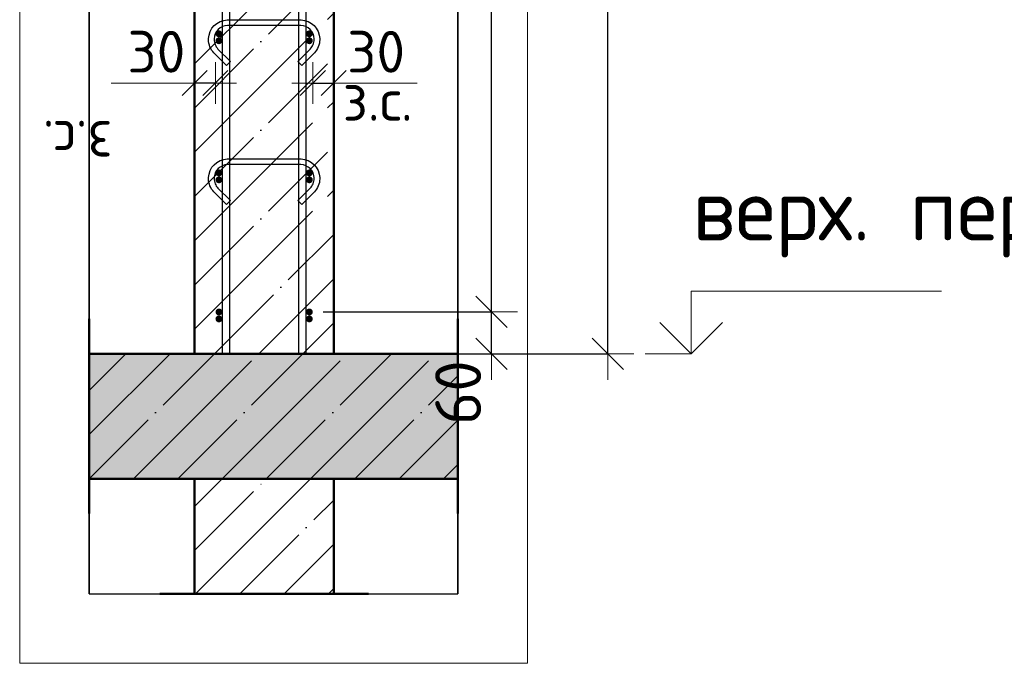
# Model space of a CAD drawing. Header units: millimetres. Extents: x 9402 to 69898, y -2829 to 22870.
# Tile 10 of 69: x 13333 to 14749, y 6347 to 7273. Entities that reach past the tile are written whole.
import ezdxf

# ---------------------------------------------------------------- set-up
doc = ezdxf.new("R2010")
doc.units = ezdxf.units.MM
doc.header["$PDMODE"] = 65
doc.linetypes.add('______11', pattern=[150, 120, -15, 0, -15])
doc.linetypes.add('______5', pattern=[330, 240, -30, 30, -30])
for name, color, linetype, lineweight in [('Standard', 7, 'Continuous', 25), ('Арм.стержн. Арматура края', 96, 'Continuous', 35), ('Арм.стержн. вертикальными 1', 22, 'Continuous', 35), ('Арм.стержн.горизонт. 1', 180, 'Continuous', 35), ('Высотная отметки_ общее', 7, 'Continuous', 13), ('Размерная линия_ общее', 7, 'Continuous', 13), ('Размерная линия_ общее_1', 7, 'Continuous', 13)]:
    doc.layers.add(name, color=color, linetype=linetype, lineweight=lineweight)
doc.layers.add('Арм.стержн.Стяжки', color=7, linetype='Continuous', lineweight=35, true_color=0x501e0f)
doc.styles.add('ISOCPEUR', font='ISOCPEUR')
doc.dimstyles.new('DIMSTYLE_10', dxfattribs={"dimtxt": 60, "dimasz": 60, "dimexe": 0, "dimexo": 0.001, "dimgap": 30, "dimtad": 2, "dimdec": 0, "dimrnd": 5, "dimzin": 12, "dimdsep": 46, "dimtxsty": 'ISOCPEUR', "dimblk1": 'ALL_ML_STRICH', "dimblk2": 'ALL_ML_STRICH', "dimsah": 1, "dimcen": 0, "dimse1": 1, "dimse2": 1, "dimclrd": 7, "dimclre": 256, "dimclrt": 7, "dimadec": 0, "dimazin": 0, "dimtfac": 1, "dimtdec": 0, "dimtix": 1, "dimtmove": 2, "dimatfit": 3, "dimfxl": 0, "dimtvp": 1.2, "dimtzin": 0, "dimlwd": 0, "dimlwe": -3, "dimarcsym": 0})
doc.dimstyles.new('DIMSTYLE_4', dxfattribs={"dimtxt": 66, "dimasz": 75, "dimexe": 0, "dimexo": 0, "dimgap": 33, "dimtad": 2, "dimdec": 0, "dimrnd": 5, "dimzin": 12, "dimdsep": 46, "dimtxsty": 'ISOCPEUR', "dimblk1": 'ALL_ML_STRICH', "dimblk2": 'ALL_ML_STRICH', "dimsah": 1, "dimcen": 0, "dimclrd": 7, "dimclre": 256, "dimclrt": 7, "dimadec": 0, "dimazin": 0, "dimtfac": 1, "dimtdec": 0, "dimtix": 1, "dimtmove": 2, "dimatfit": 3, "dimfxl": 0, "dimtvp": 1.2, "dimtzin": 0, "dimlwd": 0, "dimlwe": -3, "dimarcsym": 0})
doc.dimstyles.new('DIMSTYLE_5', dxfattribs={"dimtxt": 66, "dimasz": 75, "dimexe": 0, "dimexo": 0, "dimgap": 33, "dimtad": 2, "dimdec": 0, "dimrnd": 5, "dimzin": 12, "dimdsep": 46, "dimtxsty": 'ISOCPEUR', "dimblk1": 'ALL_ML_STRICH', "dimblk2": 'ALL_ML_STRICH', "dimsah": 1, "dimcen": 0, "dimclrd": 7, "dimclre": 256, "dimclrt": 7, "dimadec": 0, "dimazin": 0, "dimtfac": 1, "dimtdec": 0, "dimtix": 1, "dimtmove": 2, "dimatfit": 3, "dimfxl": 0, "dimtzin": 0, "dimlwd": 0, "dimlwe": -3, "dimarcsym": 0})

# ---------------------------------------------------------------- blocks, each defined once
blk = doc.blocks.new('ALL_ML_STRICH')
at = {"color": 0, "linetype": 'ByBlock', "lineweight": -2}
for p, q in [((0, -0.5), (0, 0.5)), ((-0.3, -0.3), (0.3, 0.3)), ((-1, 0), (0.5, 0))]:
    blk.add_line(p, q, dxfattribs=at)
blk = doc.blocks.new('*D26')
at = {"layer": 'DEFPOINTS', "color": 7, "linetype": 'Continuous', "lineweight": 13, "transparency": 33554687}
for p in [(13880.9, 9912.6), (13909.5, 6792.6), (14178.8, 6792.6)]:
    blk.add_point(p, dxfattribs=at)
at = {"layer": 'Размерная линия_ общее', "color": 253, "linetype": 'Continuous', "lineweight": -2, "true_color": 0xa0a0a0, "transparency": 33554687}
for p, q in [((13900.9, 9912.6), (14178.8, 9912.6)), ((13929.5, 6792.6), (14178.8, 6792.6))]:
    blk.add_line(p, q, dxfattribs=at)
at = {"layer": 'Размерная линия_ общее', "color": 7, "linetype": 'Continuous', "lineweight": -2, "transparency": 33554687}
blk.add_line((14178.8, 6792.6), (14178.8, 9912.6), dxfattribs=at)
at = {"layer": 'Размерная линия_ общее', "color": 7, "linetype": 'Continuous', "lineweight": 13, "transparency": 33554687, "xscale": 75, "yscale": 75, "zscale": 75}
for p, rotation in [((14178.8, 9912.6), 90), ((14178.8, 6792.6), 270)]:
    blk.add_blockref('ALL_ML_STRICH', p, dxfattribs=dict(at, rotation=rotation))
at = {"layer": 'Размерная линия_ общее', "color": 7, "linetype": 'Continuous', "lineweight": 13, "transparency": 33554687, "insert": (14130.8, 8362.5), "char_height": 66, "width": 264, "attachment_point": 5, "rotation": 90, "style": 'ISOCPEUR'}
blk.add_mtext('\\A1;{3120}', dxfattribs=at)
blk = doc.blocks.new('*D28')
at = {"layer": 'DEFPOINTS', "color": 7, "linetype": 'Continuous', "lineweight": 13, "transparency": 33554687}
for p in [(13749.7, 6852.6), (13807.5, 6792.6), (14011.6, 6792.6)]:
    blk.add_point(p, dxfattribs=at)
at = {"layer": 'Размерная линия_ общее', "color": 253, "linetype": 'Continuous', "lineweight": -2, "true_color": 0xa0a0a0, "transparency": 33554687}
for p, q in [((13769.7, 6852.6), (14011.6, 6852.6)), ((13827.5, 6792.6), (14011.6, 6792.6))]:
    blk.add_line(p, q, dxfattribs=at)
at = {"layer": 'Размерная линия_ общее', "color": 7, "linetype": 'Continuous', "lineweight": -2, "transparency": 33554687}
blk.add_line((14011.6, 6792.6), (14011.6, 6852.6), dxfattribs=at)
at = {"layer": 'Размерная линия_ общее', "color": 7, "linetype": 'Continuous', "lineweight": 13, "transparency": 33554687, "xscale": 75, "yscale": 75, "zscale": 75}
for p, rotation in [((14011.6, 6852.6), 90), ((14011.6, 6792.6), 270)]:
    blk.add_blockref('ALL_ML_STRICH', p, dxfattribs=dict(at, rotation=rotation))
at = {"layer": 'Размерная линия_ общее', "color": 7, "linetype": 'Continuous', "lineweight": 13, "transparency": 33554687, "insert": (13963.7, 6736.7), "char_height": 66, "width": 132, "attachment_point": 5, "rotation": 90, "style": 'ISOCPEUR'}
blk.add_mtext('\\A1;{60}', dxfattribs=at)
blk = doc.blocks.new('*D29')
at = {"layer": 'DEFPOINTS', "color": 7, "linetype": 'Continuous', "lineweight": 13, "transparency": 33554687}
for p in [(13749.7, 9852.6), (13749.7, 6852.6), (14011.6, 6852.6)]:
    blk.add_point(p, dxfattribs=at)
at = {"layer": 'Размерная линия_ общее', "color": 253, "linetype": 'Continuous', "lineweight": -2, "true_color": 0xa0a0a0, "transparency": 33554687}
for p, q in [((13769.7, 9852.6), (14011.6, 9852.6)), ((13769.7, 6852.6), (14011.6, 6852.6))]:
    blk.add_line(p, q, dxfattribs=at)
at = {"layer": 'Размерная линия_ общее', "color": 7, "linetype": 'Continuous', "lineweight": -2, "transparency": 33554687}
blk.add_line((14011.6, 6852.6), (14011.6, 9852.6), dxfattribs=at)
at = {"layer": 'Размерная линия_ общее', "color": 7, "linetype": 'Continuous', "lineweight": 13, "transparency": 33554687, "xscale": 75, "yscale": 75, "zscale": 75}
for p, rotation in [((14011.6, 9852.6), 90), ((14011.6, 6852.6), 270)]:
    blk.add_blockref('ALL_ML_STRICH', p, dxfattribs=dict(at, rotation=rotation))
at = {"layer": 'Размерная линия_ общее', "color": 7, "linetype": 'Continuous', "lineweight": 13, "transparency": 33554687, "insert": (13930.6, 8130.6), "char_height": 66, "width": 3.3, "attachment_point": 1, "rotation": 90, "line_spacing_factor": 0.60241, "style": 'ISOCPEUR'}
blk.add_mtext('\\W0.91;15х200=3000', dxfattribs=at)
blk = doc.blocks.new('*D33')
at = {"layer": 'DEFPOINTS', "color": 7, "linetype": 'Continuous', "lineweight": 13, "transparency": 33554687}
for p in [(13754.7, 7181.8), (13754.7, 7173.1), (13784.7, 7173.1)]:
    blk.add_point(p, dxfattribs=at)
at = {"layer": 'Размерная линия_ общее_1', "color": 7, "linetype": 'Continuous', "lineweight": -2, "transparency": 33554687}
blk.add_line((13754.7, 7181.8), (13784.7, 7181.8), dxfattribs=at)
at = {"layer": 'Размерная линия_ общее_1', "color": 7, "linetype": 'Continuous', "lineweight": 13, "transparency": 33554687, "xscale": 60, "yscale": 60, "zscale": 60, "rotation": 180}
blk.add_blockref('ALL_ML_STRICH', (13754.7, 7181.8), dxfattribs=at)
at = {"layer": 'Размерная линия_ общее_1', "color": 7, "linetype": 'Continuous', "lineweight": 13, "transparency": 33554687, "xscale": 60, "yscale": 60, "zscale": 60}
blk.add_blockref('ALL_ML_STRICH', (13784.7, 7181.8), dxfattribs=at)
at = {"layer": 'Размерная линия_ общее_1', "color": 7, "linetype": 'Continuous', "lineweight": 13, "transparency": 33554687, "insert": (13845.7, 7226.8), "char_height": 60, "width": 120, "attachment_point": 5, "style": 'ISOCPEUR'}
blk.add_mtext('\\A1;{30}', dxfattribs=at)
at = {"layer": 'Размерная линия_ общее_1', "color": 7, "linetype": 'Continuous', "lineweight": 13, "transparency": 33554687, "insert": (13797.7, 7187.6), "char_height": 60, "width": 3, "attachment_point": 1, "line_spacing_factor": 0.60241, "style": 'ISOCPEUR'}
blk.add_mtext('з.с.', dxfattribs=at)
blk = doc.blocks.new('*D38')
at = {"layer": 'DEFPOINTS', "color": 7, "linetype": 'Continuous', "lineweight": 13, "transparency": 33554687}
for p in [(13614.7, 7181.8), (13584.7, 7173.1), (13614.7, 7173.1)]:
    blk.add_point(p, dxfattribs=at)
at = {"layer": 'Размерная линия_ общее_1', "color": 7, "linetype": 'Continuous', "lineweight": -2, "transparency": 33554687}
blk.add_line((13614.7, 7181.8), (13584.7, 7181.8), dxfattribs=at)
at = {"layer": 'Размерная линия_ общее_1', "color": 7, "linetype": 'Continuous', "lineweight": 13, "transparency": 33554687, "xscale": 60, "yscale": 60, "zscale": 60}
for p, rotation in [((13614.7, 7181.8), 360), ((13584.7, 7181.8), 180)]:
    blk.add_blockref('ALL_ML_STRICH', p, dxfattribs=dict(at, rotation=rotation))
at = {"layer": 'Размерная линия_ общее_1', "color": 7, "linetype": 'Continuous', "lineweight": 13, "transparency": 33554687, "insert": (13529.7, 7226.8), "char_height": 60, "width": 120, "attachment_point": 5, "style": 'ISOCPEUR'}
blk.add_mtext('\\A1;{30}', dxfattribs=at)
at = {"layer": 'Размерная линия_ общее_1', "color": 7, "linetype": 'Continuous', "lineweight": 13, "transparency": 33554687, "insert": (13466.7, 7067.6), "char_height": 60, "width": 3, "attachment_point": 1, "rotation": 180, "line_spacing_factor": 0.60241, "style": 'ISOCPEUR'}
blk.add_mtext('з.с.', dxfattribs=at)
blk = doc.blocks.new('COMPLEX_ELEVATIONDIM_1')
at = {"layer": 'Высотная отметки_ общее', "color": 7, "linetype": 'Continuous', "lineweight": 13, "transparency": 33554687}
for p, q in [((14298.8, 6792.6), (14298.8, 6882.6)), ((14298.8, 6882.6), (14658.8, 6882.6)), ((14298.8, 6792.6), (14253.8, 6837.6)), ((14298.8, 6792.6), (14343.8, 6837.6)), ((14298.8, 6792.6), (14232.7, 6792.6)), ((14298.8, 6792.6), (14298.8, 6792.6)), ((14298.8, 6792.6), (14298.8, 6792.6)), ((14298.8, 6792.6), (14298.8, 6792.6)), ((14298.8, 6792.6), (14298.8, 6792.6))]:
    blk.add_line(p, q, dxfattribs=at)
at = {"layer": 'Высотная отметки_ общее', "color": 7, "linetype": 'Continuous', "lineweight": 13, "transparency": 33554687, "insert": (14300.6, 6931), "char_height": 90, "width": 781.345, "attachment_point": 7, "style": 'ISOCPEUR'}
blk.add_mtext('\\W0.98;верх. перекр.', dxfattribs=at)

msp = doc.modelspace()

# ---------------------------------------------------------------- hatches: boundary and pattern name
at = {"linetype": 'Continuous', "lineweight": -3, "transparency": 33554687}
msp.add_hatch(color=7, dxfattribs=at).paths.add_polyline_path([(13963.2, 6612.6), (13963.2, 6792.6), (13433.2, 6792.6), (13433.2, 6612.6)])
at = {"layer": 'Арм.стержн. Арматура края', "linetype": 'Continuous', "lineweight": 50, "transparency": 33554687}
for points in [[(13624.7, 7242.6), (13624.3, 7244.5), (13623.2, 7246.1), (13621.6, 7247.2), (13619.7, 7247.6), (13617.8, 7247.2), (13616.1, 7246.1), (13615.1, 7244.5), (13614.7, 7242.6), (13615.1, 7240.7), (13616.1, 7239.1), (13617.8, 7238), (13619.7, 7237.6), (13621.6, 7238), (13623.2, 7239.1), (13624.3, 7240.7)], [(13754.7, 7242.6), (13754.3, 7244.5), (13753.2, 7246.1), (13751.6, 7247.2), (13749.7, 7247.6), (13747.8, 7247.2), (13746.1, 7246.1), (13745.1, 7244.5), (13744.7, 7242.6), (13745.1, 7240.7), (13746.1, 7239.1), (13747.8, 7238), (13749.7, 7237.6), (13751.6, 7238), (13753.2, 7239.1), (13754.3, 7240.7)], [(13624.7, 7042.6), (13624.3, 7044.5), (13623.2, 7046.1), (13621.6, 7047.2), (13619.7, 7047.6), (13617.8, 7047.2), (13616.1, 7046.1), (13615.1, 7044.5), (13614.7, 7042.6), (13615.1, 7040.7), (13616.1, 7039.1), (13617.8, 7038), (13619.7, 7037.6), (13621.6, 7038), (13623.2, 7039.1), (13624.3, 7040.7)], [(13754.7, 7042.6), (13754.3, 7044.5), (13753.2, 7046.1), (13751.6, 7047.2), (13749.7, 7047.6), (13747.8, 7047.2), (13746.1, 7046.1), (13745.1, 7044.5), (13744.7, 7042.6), (13745.1, 7040.7), (13746.1, 7039.1), (13747.8, 7038), (13749.7, 7037.6), (13751.6, 7038), (13753.2, 7039.1), (13754.3, 7040.7)], [(13624.7, 6842.6), (13624.3, 6844.5), (13623.2, 6846.1), (13621.6, 6847.2), (13619.7, 6847.6), (13617.8, 6847.2), (13616.1, 6846.1), (13615.1, 6844.5), (13614.7, 6842.6), (13615.1, 6840.7), (13616.1, 6839.1), (13617.8, 6838), (13619.7, 6837.6), (13621.6, 6838), (13623.2, 6839.1), (13624.3, 6840.7)], [(13754.7, 6842.6), (13754.3, 6844.5), (13753.2, 6846.1), (13751.6, 6847.2), (13749.7, 6847.6), (13747.8, 6847.2), (13746.1, 6846.1), (13745.1, 6844.5), (13744.7, 6842.6), (13745.1, 6840.7), (13746.1, 6839.1), (13747.8, 6838), (13749.7, 6837.6), (13751.6, 6838), (13753.2, 6839.1), (13754.3, 6840.7)]]:
    msp.add_hatch(color=4, dxfattribs=at).paths.add_polyline_path(points)
at = {"layer": 'Арм.стержн.горизонт. 1', "linetype": 'Continuous', "lineweight": 50, "transparency": 33554687}
for points in [[(13624.7, 7252.6), (13624.3, 7254.5), (13623.2, 7256.1), (13621.6, 7257.2), (13619.7, 7257.6), (13617.8, 7257.2), (13616.1, 7256.1), (13615.1, 7254.5), (13614.7, 7252.6), (13615.1, 7250.7), (13616.1, 7249.1), (13617.8, 7248), (13619.7, 7247.6), (13621.6, 7248), (13623.2, 7249.1), (13624.3, 7250.7)], [(13754.7, 7252.6), (13754.3, 7254.5), (13753.2, 7256.1), (13751.6, 7257.2), (13749.7, 7257.6), (13747.8, 7257.2), (13746.1, 7256.1), (13745.1, 7254.5), (13744.7, 7252.6), (13745.1, 7250.7), (13746.1, 7249.1), (13747.8, 7248), (13749.7, 7247.6), (13751.6, 7248), (13753.2, 7249.1), (13754.3, 7250.7)], [(13624.7, 7052.6), (13624.3, 7054.5), (13623.2, 7056.1), (13621.6, 7057.2), (13619.7, 7057.6), (13617.8, 7057.2), (13616.1, 7056.1), (13615.1, 7054.5), (13614.7, 7052.6), (13615.1, 7050.7), (13616.1, 7049.1), (13617.8, 7048), (13619.7, 7047.6), (13621.6, 7048), (13623.2, 7049.1), (13624.3, 7050.7)], [(13754.7, 7052.6), (13754.3, 7054.5), (13753.2, 7056.1), (13751.6, 7057.2), (13749.7, 7057.6), (13747.8, 7057.2), (13746.1, 7056.1), (13745.1, 7054.5), (13744.7, 7052.6), (13745.1, 7050.7), (13746.1, 7049.1), (13747.8, 7048), (13749.7, 7047.6), (13751.6, 7048), (13753.2, 7049.1), (13754.3, 7050.7)], [(13624.7, 6852.6), (13624.3, 6854.5), (13623.2, 6856.1), (13621.6, 6857.2), (13619.7, 6857.6), (13617.8, 6857.2), (13616.1, 6856.1), (13615.1, 6854.5), (13614.7, 6852.6), (13615.1, 6850.7), (13616.1, 6849.1), (13617.8, 6848), (13619.7, 6847.6), (13621.6, 6848), (13623.2, 6849.1), (13624.3, 6850.7)], [(13754.7, 6852.6), (13754.3, 6854.5), (13753.2, 6856.1), (13751.6, 6857.2), (13749.7, 6857.6), (13747.8, 6857.2), (13746.1, 6856.1), (13745.1, 6854.5), (13744.7, 6852.6), (13745.1, 6850.7), (13746.1, 6849.1), (13747.8, 6848), (13749.7, 6847.6), (13751.6, 6848), (13753.2, 6849.1), (13754.3, 6850.7)]]:
    msp.add_hatch(color=4, dxfattribs=at).paths.add_polyline_path(points)

# ---------------------------------------------------------------- linework, layer by layer
at = {"color": 52, "linetype": 'Continuous', "lineweight": -3, "transparency": 33554687}
for p, q in [((13433.2, 10996), (13433.2, 6447.4)), ((13433.2, 6447.4), (13433.2, 10996)), ((13963.2, 10996), (13963.2, 6447.4)), ((13963.2, 6447.4), (13963.2, 10996)), ((13433.2, 6447.4), (13963.2, 6447.4)), ((13433.2, 6447.4), (13963.2, 6447.4))]:
    msp.add_line(p, q, dxfattribs=at)
at = {"color": 7, "linetype": 'Continuous', "lineweight": 50, "transparency": 33554687}
for p, q in [((13433.2, 6842.6), (13433.2, 6562.6)), ((13963.2, 6562.6), (13963.2, 6842.6)), ((13584.7, 6792.6), (13433.2, 6792.6)), ((13784.7, 6792.6), (13584.7, 6792.6)), ((13963.2, 6792.6), (13784.7, 6792.6)), ((13433.2, 6612.6), (13584.7, 6612.6)), ((13584.7, 6612.6), (13784.7, 6612.6)), ((13784.7, 6612.6), (13963.2, 6612.6))]:
    msp.add_line(p, q, dxfattribs=at)
at = {"color": 7, "linetype": '______11', "lineweight": -3, "transparency": 33554687}
for p, q in [((13433.2, 6739.8), (13486, 6792.6)), ((13433.2, 6612.6), (13613.2, 6792.6)), ((13560.5, 6612.6), (13740.5, 6792.6)), ((13687.8, 6612.6), (13867.8, 6792.6)), ((13815.1, 6612.6), (13963.2, 6760.7)), ((13942.4, 6612.6), (13963.2, 6633.4))]:
    msp.add_line(p, q, dxfattribs=at)
at = {"color": 7, "linetype": '______5', "lineweight": -3, "transparency": 33554687}
for p, q in [((13433.2, 6676.2), (13549.6, 6792.6)), ((13496.9, 6612.6), (13676.9, 6792.6)), ((13624.2, 6612.6), (13804.2, 6792.6)), ((13751.4, 6612.6), (13931.4, 6792.6)), ((13878.7, 6612.6), (13963.2, 6697))]:
    msp.add_line(p, q, dxfattribs=at)
at = {"layer": 'Standard', "color": 7, "linetype": 'Continuous', "lineweight": 50, "transparency": 33554687}
for p, q in [((13584.7, 9912.6), (13584.7, 6792.6)), ((13784.7, 6792.6), (13784.7, 9912.6)), ((13584.7, 6792.6), (13784.7, 6792.6)), ((13784.7, 6612.6), (13584.7, 6612.6)), ((13584.7, 6612.6), (13584.7, 6447.4)), ((13784.7, 6447.4), (13784.7, 6612.6)), ((13534.7, 6447.4), (13834.7, 6447.4))]:
    msp.add_line(p, q, dxfattribs=at)
at = {"layer": 'Standard', "color": 7, "linetype": '______5', "lineweight": -3, "transparency": 33554687}
for p, q in [((13584.7, 7209.5), (13784.7, 7409.5)), ((13584.7, 7082.2), (13784.7, 7282.2)), ((13584.7, 6955), (13784.7, 7155)), ((13584.7, 6827.7), (13784.7, 7027.7)), ((13676.9, 6792.6), (13784.7, 6900.4)), ((13584.7, 6573.1), (13624.2, 6612.6)), ((13586.2, 6447.4), (13751.4, 6612.6)), ((13713.5, 6447.4), (13784.7, 6518.6))]:
    msp.add_line(p, q, dxfattribs=at)
at = {"layer": 'Standard', "color": 7, "linetype": '______11', "lineweight": -3, "transparency": 33554687}
for p, q in [((13584.7, 7145.9), (13784.7, 7345.9)), ((13584.7, 7018.6), (13784.7, 7218.6)), ((13584.7, 6891.3), (13784.7, 7091.3)), ((13613.2, 6792.6), (13784.7, 6964)), ((13740.5, 6792.6), (13784.7, 6836.8)), ((13584.7, 6509.5), (13687.8, 6612.6)), ((13649.9, 6447.4), (13784.7, 6582.2)), ((13777.1, 6447.4), (13784.7, 6454.9))]:
    msp.add_line(p, q, dxfattribs=at)
at = {"layer": 'Standard', "color": 7, "linetype": 'Continuous', "lineweight": 13, "transparency": 33554687}
for p, q in [((13584.7, 7181.8), (13464.7, 7181.8)), ((13784.7, 7181.8), (13904.7, 7181.8))]:
    msp.add_line(p, q, dxfattribs=at)
msp.add_lwpolyline([(13333.2, 6347.4), (14063.2, 6347.4), (14063.2, 11096), (13333.2, 11096), (13333.2, 6347.4)], dxfattribs=at)
at = {"layer": 'Арм.стержн. вертикальными 1', "color": 4, "linetype": 'Continuous', "lineweight": 25, "transparency": 33554687}
for points in [[(13624.7, 6792.6), (13624.7, 10922.6), (13634.7, 10922.6), (13634.7, 6792.6), (13624.7, 6792.6)], [(13624.7, 6792.6), (13624.7, 10922.6), (13634.7, 10922.6), (13634.7, 6792.6), (13624.7, 6792.6)], [(13734.7, 6792.6), (13734.7, 10922.6), (13744.7, 10922.6), (13744.7, 6792.6), (13734.7, 6792.6)], [(13734.7, 6792.6), (13734.7, 10922.6), (13744.7, 10922.6), (13744.7, 6792.6), (13734.7, 6792.6)]]:
    msp.add_lwpolyline(points, dxfattribs=at)
at = {"layer": 'Арм.стержн.Стяжки', "color": 40, "linetype": 'Continuous', "lineweight": 25, "transparency": 33554687}
for points in [[(13733.2, 7212.9), (13751.1, 7230.7), (13752.3, 7232.2), (13753.4, 7233.7), (13754.4, 7235.3), (13755.2, 7237), (13755.8, 7238.7), (13756.2, 7240.5), (13756.5, 7242.4), (13756.7, 7244.2), (13756.7, 7245.4), (13756.2, 7249), (13755, 7252.7), (13753.1, 7256), (13750.8, 7258.7), (13748.1, 7261), (13744.7, 7262.9), (13741.1, 7264.1), (13737.4, 7264.6), (13631.9, 7264.6), (13628.3, 7264.1), (13624.6, 7262.9), (13621.3, 7261), (13618.5, 7258.7), (13616.3, 7256), (13614.4, 7252.7), (13613.2, 7249), (13612.7, 7245.4), (13612.7, 7244.2), (13612.8, 7242.4), (13613.1, 7240.5), (13613.6, 7238.7), (13614.2, 7237), (13615, 7235.3), (13615.9, 7233.7), (13617, 7232.2), (13618.3, 7230.7), (13636.1, 7212.9), (13630.5, 7207.2), (13612.4, 7225.3), (13610.8, 7227.2), (13609.2, 7229.3), (13607.9, 7231.6), (13606.8, 7233.9), (13605.9, 7236.3), (13605.3, 7238.9), (13604.9, 7241.4), (13604.7, 7243.9), (13604.7, 7245.9), (13605.4, 7250.8), (13607, 7255.9), (13609.7, 7260.6), (13612.9, 7264.4), (13616.7, 7267.6), (13621.4, 7270.3), (13626.5, 7271.9), (13631.4, 7272.6), (13738, 7272.6), (13742.9, 7271.9), (13748, 7270.3), (13752.6, 7267.6), (13756.5, 7264.4), (13759.7, 7260.6), (13762.3, 7255.9), (13764, 7250.8), (13764.7, 7245.9), (13764.7, 7243.9), (13764.5, 7241.4), (13764.1, 7238.9), (13763.4, 7236.3), (13762.6, 7233.9), (13761.5, 7231.6), (13760.1, 7229.3), (13758.6, 7227.2), (13756.9, 7225.3), (13738.9, 7207.2), (13733.2, 7212.9)], [(13733.2, 7012.9), (13751.1, 7030.7), (13752.3, 7032.2), (13753.4, 7033.7), (13754.4, 7035.3), (13755.2, 7037), (13755.8, 7038.7), (13756.2, 7040.5), (13756.5, 7042.4), (13756.7, 7044.2), (13756.7, 7045.4), (13756.2, 7049), (13755, 7052.7), (13753.1, 7056), (13750.8, 7058.7), (13748.1, 7061), (13744.7, 7062.9), (13741.1, 7064.1), (13737.4, 7064.6), (13631.9, 7064.6), (13628.3, 7064.1), (13624.6, 7062.9), (13621.3, 7061), (13618.5, 7058.7), (13616.3, 7056), (13614.4, 7052.7), (13613.2, 7049), (13612.7, 7045.4), (13612.7, 7044.2), (13612.8, 7042.4), (13613.1, 7040.5), (13613.6, 7038.7), (13614.2, 7037), (13615, 7035.3), (13615.9, 7033.7), (13617, 7032.2), (13618.3, 7030.7), (13636.1, 7012.9), (13630.5, 7007.2), (13612.4, 7025.3), (13610.8, 7027.2), (13609.2, 7029.3), (13607.9, 7031.6), (13606.8, 7033.9), (13605.9, 7036.3), (13605.3, 7038.9), (13604.9, 7041.4), (13604.7, 7043.9), (13604.7, 7045.9), (13605.4, 7050.8), (13607, 7055.9), (13609.7, 7060.6), (13612.9, 7064.4), (13616.7, 7067.6), (13621.4, 7070.3), (13626.5, 7071.9), (13631.4, 7072.6), (13738, 7072.6), (13742.9, 7071.9), (13748, 7070.3), (13752.6, 7067.6), (13756.5, 7064.4), (13759.7, 7060.6), (13762.3, 7055.9), (13764, 7050.8), (13764.7, 7045.9), (13764.7, 7043.9), (13764.5, 7041.4), (13764.1, 7038.9), (13763.4, 7036.3), (13762.6, 7033.9), (13761.5, 7031.6), (13760.1, 7029.3), (13758.6, 7027.2), (13756.9, 7025.3), (13738.9, 7007.2), (13733.2, 7012.9)]]:
    msp.add_lwpolyline(points, dxfattribs=at)

# ---------------------------------------------------------------- block references
at = {"layer": 'Высотная отметки_ общее', "color": 7, "linetype": 'Continuous', "lineweight": 13, "transparency": 33554687}
msp.add_blockref('COMPLEX_ELEVATIONDIM_1', (0, 0), dxfattribs=at)

# ---------------------------------------------------------------- dimensions: what is measured, and where the dimension line sits
at = {"layer": 'Размерная линия_ общее', "color": 7, "linetype": 'Continuous', "lineweight": 13, "transparency": 33554687}
for base, p1, p2, dimstyle, picture, middle in [((14178.8, 9912.6), (13929.5, 6792.6), (13900.9, 9912.6), 'DIMSTYLE_5', '*D26', (14130.8, 8362.5)), ((14011.6, 6852.6), (13827.5, 6792.6), (13769.7, 6852.6), 'DIMSTYLE_4', '*D28', (13963.7, 6736.7))]:
    dim = msp.add_linear_dim(base=base, p1=p1, p2=p2, angle=90, dimstyle=dimstyle, override={"dimpost": '<>', "dimclrd": 7, "dimclre": 253, "dimclrt": 7, "dimlwd": 0, "dimlwe": 65533}, dxfattribs=at)
    dim.commit()
    dim.dimension.update_dxf_attribs({"geometry": picture, "text_midpoint": middle, "dimtype": 160})
dim = msp.add_linear_dim(base=(14011.6, 9852.6), p1=(13769.7, 6852.6), p2=(13769.7, 9852.6), angle=90, text='\\W0.91;15х200=3000', dimstyle='DIMSTYLE_5', override={"dimpost": '<>', "dimclrd": 7, "dimclre": 253, "dimclrt": 7, "dimlwd": 0, "dimlwe": 65533}, dxfattribs=at)
dim.commit()
dim.dimension.update_dxf_attribs({"geometry": '*D29', "text_midpoint": (13978.6, 8352.6), "dimtype": 160})
at = {"layer": 'Размерная линия_ общее_1', "color": 7, "linetype": 'Continuous', "lineweight": 13, "transparency": 33554687}
dim = msp.add_linear_dim(base=(13584.7, 7181.8), p1=(13614.7, 7173.1), p2=(13584.7, 7173.1), angle=180, text='<>\\Xз.с.', dimstyle='DIMSTYLE_10', override={"dimpost": '<>', "dimclrd": 7, "dimclre": 253, "dimclrt": 7, "dimlwd": 0, "dimlwe": 65533}, dxfattribs=at)
dim.commit()
dim.dimension.update_dxf_attribs({"geometry": '*D38', "text_midpoint": (13529.7, 7226.8), "dimtype": 160})
dim = msp.add_linear_dim(base=(13784.7, 7181.8), p1=(13754.7, 7173.1), p2=(13784.7, 7173.1), text='<>\\Xз.с.', dimstyle='DIMSTYLE_10', override={"dimpost": '<>', "dimclrd": 7, "dimclre": 253, "dimclrt": 7, "dimlwd": 0, "dimlwe": 65533}, dxfattribs=at)
dim.commit()
dim.dimension.update_dxf_attribs({"geometry": '*D33', "text_midpoint": (13845.7, 7226.8), "dimtype": 160})

doc.saveas('drawing.dxf')
